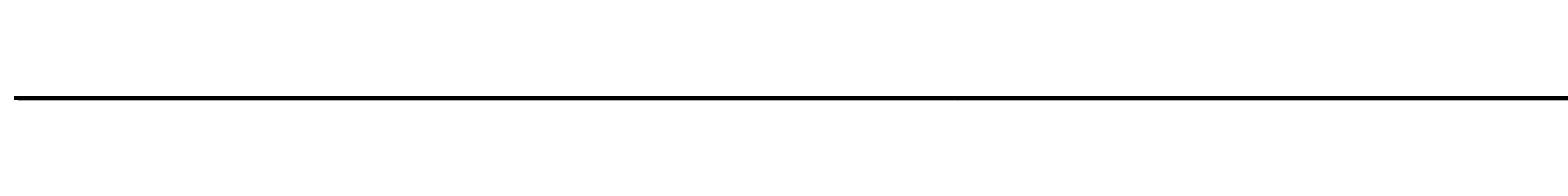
# Model space of a CAD drawing. Header units: millimetres. Extents: x -12354389001 to 271431, y -126469 to 48347.
# Tile 65 of 79: x -12326865402 to -12326531456, y -42876 to -42229. Entities that reach past the tile are written whole.
import ezdxf
from ezdxf.enums import TextEntityAlignment as Align

# ---------------------------------------------------------------- set-up
doc = ezdxf.new("R2010")
doc.units = ezdxf.units.MM
for name, pattern in [('1', [0]), ('4', [5, 3, -2]), ('BGS', [10, 0, 10])]:
    doc.linetypes.add(name, pattern=pattern)
doc.layers.get('0').update_dxf_attribs({"lineweight": 9})
doc.layers.add('00 opisy', color=7, linetype='Continuous', lineweight=25)
doc.layers.add('EBUPP', color=7, linetype='1', lineweight=30)
for name, color, linetype in [('EADOD', 7, 'Continuous'), ('EADTD', 7, 'Continuous'), ('EBUOA', 7, 'Continuous'), ('EDZPD', 3, '1'), ('SDROK', 7, 'Continuous'), ('SDRPK', 7, '1'), ('SZNPM', 7, 'Continuous'), ('SZOPO', 7, 'BGS'), ('SZZPZ', 102, 'Continuous'), ('UCCOA', 6, 'Continuous'), ('UCCOO', 6, 'Continuous'), ('UCCPOR', 6, '1'), ('UCCTO', 6, 'Continuous'), ('UEEOA', 1, 'Continuous'), ('UEEOO', 1, 'Continuous'), ('UEEPA', 1, '1'), ('UEEPON', 1, '1'), ('UEETO', 1, 'Continuous'), ('UGGOA', 2, 'Continuous'), ('UGGPA', 2, '1'), ('UGGPOR', 2, '1'), ('UGGTO', 2, 'Continuous'), ('UKKOA', 7, 'Continuous'), ('UKKOO', 1, 'Continuous'), ('UKKPA', 1, '1'), ('UKKPB', 1, '1'), ('UKKTO', 1, 'Continuous'), ('UTTOA', 7, 'Continuous'), ('UTTOO', 2, 'Continuous'), ('UTTPA', 1, '1'), ('UTTPO', 1, '1'), ('UTTTO', 2, 'Continuous'), ('UWWOA', 5, 'Continuous'), ('UWWOO', 5, 'Continuous'), ('UWWPA', 5, '1'), ('UWWPO', 5, '4'), ('UWWTO', 5, 'Continuous'), ('WUKOS', 7, 'Continuous'), ('WUKPS', 7, '1'), ('ZAKRES', 2, '1')]:
    doc.layers.add(name, color=color, linetype=linetype)
doc.styles.get("Standard").update_dxf_attribs({"font": 'arial.ttf'})

# ---------------------------------------------------------------- blocks, each defined once
blk = doc.blocks.new('BUJ')
blk.add_circle((0, 0), 0.35)
blk = doc.blocks.new('PLS')
for centre in [(0, 1.292), (5, 1.292), (2.5, -0.708)]:
    blk.add_circle(centre, 2)
blk = doc.blocks.new('DLI')
blk.add_circle((0, 0), 0.09)
for centre, start, end in [((0, 0.750093), 30.14144, 149.85856), ((-0.713298, 0.231779), 102.145781, 221.858708), ((0.713298, 0.231779), 318.141292, 77.854219), ((-0.440797, -0.606751), 174.149498, 293.852913), ((0.440797, -0.606751), 246.147087, 5.850502)]:
    blk.add_arc(centre, 0.75, start, end)
blk = doc.blocks.new('TRA')
for p, q in [((-5.5, 2.7539), (-5.5, 1.7539)), ((-4.5, 2.7539), (-4.5, 1.7539)), ((4.5, 2.7539), (4.5, 1.7539)), ((5.5, 2.7539), (5.5, 1.7539)), ((-0.5, -2.2461), (-0.5, -3.2461)), ((0.5, -2.2461), (0.5, -3.2461))]:
    blk.add_line(p, q)
blk = doc.blocks.new('DIG')
for p, q in [((-0.6024, 0.1875), (-0.9874, 1.3242)), ((-0.9874, 1.3242), (-0.0078, 0.6309)), ((-0.0078, 0.6309), (0.9542, 1.3483)), ((0.9542, 1.3483), (0.5976, 0.2024)), ((-1.5645, -0.5299), (-0.6024, 0.1875)), ((0.5976, 0.2024), (1.5772, -0.4909)), ((-0.3645, -0.515), (-1.5645, -0.5299)), ((0.0205, -1.6517), (-0.3645, -0.515)), ((0.3772, -0.5058), (0.0205, -1.6517)), ((1.5772, -0.4909), (0.3772, -0.5058))]:
    blk.add_line(p, q)
blk.add_circle((0, 0), 0.09)
blk = doc.blocks.new('SLS')
blk.add_circle((0, 0), 0.35)
blk = doc.blocks.new('LAT')
for p, q in [((0, 1.2), (0, 2)), ((-2, 0), (-1.2, 0)), ((1.2, 0), (2, 0)), ((0, -1.2), (0, -2))]:
    blk.add_line(p, q)
blk = doc.blocks.new('STE')
for p, q in [((-1, 0.5), (-1, -0.5)), ((1, 0.5), (1, -0.5)), ((-1, 0), (1, 0))]:
    blk.add_line(p, q)
blk = doc.blocks.new('ZAS')
for p, q in [((0.25, 0.25), (-0.25, 0.25)), ((-0.25, 0.25), (-0.25, -0.25)), ((0.25, -0.25), (0.25, 0.25)), ((-0.25, -0.25), (0.25, -0.25))]:
    blk.add_line(p, q)
blk = doc.blocks.new('WLD')
for p, q in [((0.75, 0.5), (-0.75, 0.5)), ((-0.75, 0.5), (-0.75, -0.5)), ((0.75, -0.5), (0.75, 0.5)), ((-0.75, -0.5), (0.75, -0.5))]:
    blk.add_line(p, q)
blk = doc.blocks.new('KRA')
for p, q in [((-0.75, -0.3571), (-0.75, 0.3571)), ((-0.75, 0.3571), (0.75, 0.3571)), ((-0.25, -0.3571), (-0.25, 0.3571)), ((0.25, -0.3571), (0.25, 0.3571)), ((0.75, 0.3571), (0.75, -0.3571)), ((0.75, -0.3571), (-0.75, -0.3571))]:
    blk.add_line(p, q)
blk = doc.blocks.new('WLZ')
blk.add_circle((0, 0), 0.4)
blk = doc.blocks.new('HYP')
for p, q in [((0, 1.5), (-0.5303, 0.9697)), ((0, 1.5), (0.5303, 0.9697)), ((0, 0.75), (0, 1.5))]:
    blk.add_line(p, q)
blk.add_circle((0, 0), 0.75)
blk = doc.blocks.new('WSP')
blk.add_circle((0, 0), 0.09)
blk = doc.blocks.new('Wrocławska 82')
at = {"layer": 'EBUPP', "linetype": '1'}
for p, q in [((-294997.89, 34119.71), (-294968.16, 34112.41)), ((-294980.64, 34104.96), (-294982.95, 34095.57)), ((-294965.16, 34101.16), (-294980.64, 34104.96)), ((-294982.95, 34095.57), (-294992.91, 34098.02)), ((-294976.87, 34057.14), (-294973.47, 34070.83)), ((-294965.36, 34054.28), (-294976.87, 34057.14)), ((-294979.15, 34030.71), (-294976.75, 34040.67)), ((-294976.75, 34040.67), (-294968.35, 34038.65)), ((-294970.77, 34028.69), (-294979.15, 34030.71)), ((-294987.1, 34016.15), (-294975.66, 34013.4)), ((-294979.7, 34000), (-294990.37, 34002.57)), ((-294961.75, 33995.68), (-294979.7, 34000)), ((-294985.53, 33864.61), (-294968.59, 33860.5)), ((-294984.37, 33853.77), (-294988.82, 33835.39)), ((-294965.82, 33849.28), (-294984.37, 33853.77)), ((-294979.65, 33718.7), (-294980.2, 33716.69)), ((-294976.66, 33717.88), (-294979.65, 33718.7)), ((-294973, 33714.71), (-294986.04, 33718.3)), ((-294977.21, 33715.87), (-294976.66, 33717.88)), ((-294985.23, 33702.65), (-294984.32, 33705.96)), ((-294984.32, 33705.96), (-294982.1, 33705.35))]:
    blk.add_line(p, q, dxfattribs=at)
blk.add_arc((-294984.09, 33853.6624), 2.48, 249.46273, 347.36701, dxfattribs=at)
at = {"layer": 'EDZPD', "linetype": '1'}
for p, q in [((-294988.97, 34141.91), (-294974.48, 34137.71)), ((-294972.51, 33777.05), (-294987.51, 33750)), ((-294984.03, 33728.11), (-294999.74, 33731.05)), ((-294993.64, 33686.42), (-294984.03, 33728.11)), ((-294965.3, 33724.6), (-294984.03, 33728.11)), ((-294982.83, 33677.57), (-294995.32, 33683.17))]:
    blk.add_line(p, q, dxfattribs=at)
at = {"layer": 'SDROK'}
for p, q in [((-294978.5346, 34044.6966), (-294977.3144, 34044.945)), ((-294977.3144, 34044.945), (-294974.383, 34044.945)), ((-294976.4677, 33977.2716), (-294973.5363, 33977.2716))]:
    blk.add_line(p, q, dxfattribs=at)
at = {"layer": 'SDRPK', "linetype": '1'}
for p, q in [((-294981.62, 34166.68), (-294982.84, 34170.57)), ((-294978.43, 34164.53), (-294979.34, 34169.38)), ((-294984.93, 34168.94), (-294983.89, 34166.18)), ((-294978.43, 34164.53), (-294975.62, 34168.54)), ((-294980, 34161.8), (-294981.62, 34166.68)), ((-294983.89, 34166.18), (-294981.97, 34159.91)), ((-294979.31, 34162.55), (-294978.43, 34164.53)), ((-294980, 34161.8), (-294979.31, 34162.55)), ((-294981.97, 34159.91), (-294980, 34161.8)), ((-294981.97, 34159.91), (-294983.08, 34158.86)), ((-294987.57, 34159.19), (-294982.63, 34158.14)), ((-294974.51, 34158.03), (-294985.1, 34159.05)), ((-294982.63, 34158.14), (-294967.76, 34153.67)), ((-294990.84, 34149.59), (-294973.31, 34144.36)), ((-294994.56, 34147.34), (-294983.26, 34144.12)), ((-294983.26, 34144.12), (-294968.55, 34139.71)), ((-294984.47, 34140.55), (-294983.84, 34142.68)), ((-294983.84, 34142.68), (-294977.82, 34140.9)), ((-294977.82, 34140.9), (-294978.45, 34138.77)), ((-294978.45, 34138.77), (-294984.47, 34140.55)), ((-294967.36, 34078.53), (-294987.22, 34083.2)), ((-294976.87, 34057.14), (-294981.27, 34039.5)), ((-294977.29, 34046.76), (-294979.33, 34047.27)), ((-294978.54, 34041.77), (-294977.29, 34046.76)), ((-294980.58, 34042.28), (-294978.54, 34041.77)), ((-294983.07, 34032.26), (-294982.71, 34033.66)), ((-294980.63, 34033.12), (-294980.99, 34031.73)), ((-294983.08, 34032.26), (-294987.1, 34016.15)), ((-294980.99, 34031.73), (-294983.07, 34032.26)), ((-294988.86, 33996.5), (-294965.29, 33990.71)), ((-294998.3, 33993.18), (-294919.48, 33973.86)), ((-294914.93, 33943.43), (-295031.34, 33971.7)), ((-294931.78, 33940.05), (-295016.3, 33960.57)), ((-295004.82, 33901.12), (-294946.88, 33887.19)), ((-295012.32, 33898.07), (-294945.64, 33882.04)), ((-294954.09, 33868.29), (-294986.99, 33876.26)), ((-294994.2, 33872.09), (-294979.68, 33868.52)), ((-294979.68, 33868.52), (-294974.59, 33869.88)), ((-294975.49, 33832.7), (-294981.73, 33821.86)), ((-294970.6, 33830.44), (-294977.11, 33819.12)), ((-294977.11, 33819.12), (-294976.68, 33817.14)), ((-294976.68, 33817.14), (-294981.87, 33807.88)), ((-294988.66, 33805.41), (-294983.86, 33814.51)), ((-294978.65, 33813.63), (-294971.47, 33809.78)), ((-294982.19, 33813.35), (-294987.03, 33804.24)), ((-294984.32, 33812.72), (-294983.95, 33813.33)), ((-294983.95, 33813.33), (-294983.56, 33813.09)), ((-294983.56, 33813.09), (-294983.93, 33812.49)), ((-294983.93, 33812.49), (-294984.32, 33812.72)), ((-294981.87, 33807.88), (-294987.07, 33798.44)), ((-294976.73, 33801.52), (-294976.05, 33802.76)), ((-294975.45, 33800.82), (-294976.73, 33801.52)), ((-294978.69, 33798.05), (-294978.01, 33799.29)), ((-294978.01, 33799.29), (-294976.73, 33798.59)), ((-294976.73, 33798.59), (-294977.41, 33797.35)), ((-294977.41, 33797.35), (-294978.69, 33798.05)), ((-294989.07, 33793.54), (-294981.96, 33789.18)), ((-294981.96, 33789.18), (-294977, 33791.6)), ((-294982.92, 33768.5), (-294973.38, 33784.91)), ((-294993.7, 33750.03), (-294982.92, 33768.5)), ((-294978.11, 33759.75), (-294973.7, 33766.87)), ((-294984.13, 33750), (-294978.11, 33759.75)), ((-294976.25, 33755.71), (-294979.63, 33750)), ((-294976.48, 33750), (-294974.89, 33752.78)), ((-294979.63, 33750), (-294987.98, 33736.36)), ((-294973.95, 33750), (-294986.21, 33730.98)), ((-294985.28, 33736.31), (-294976.49, 33749.97)), ((-294984.17, 33749.94), (-294984.13, 33750)), ((-294979.63, 33750), (-294979.63, 33750)), ((-294976.49, 33749.97), (-294976.48, 33750)), ((-294984.17, 33749.94), (-294991.53, 33738.73)), ((-294967.16, 33725.57), (-294985.33, 33730.39)), ((-294989.63, 33727.44), (-294968.94, 33722.37)), ((-294980.97, 33723.2), (-294991.48, 33719.6)), ((-294979.27, 33722.64), (-294980.97, 33723.2)), ((-294979.03, 33722), (-294979.27, 33722.64)), ((-294979.65, 33718.7), (-294979.03, 33722)), ((-294975.43, 33721.76), (-294976.66, 33717.88))]:
    blk.add_line(p, q, dxfattribs=at)
at = {"layer": 'SDRPK', "linetype": '4'}
for p, q in [((-294980.24, 34116.57), (-294998.68, 34121.15)), ((-294966.84, 34113.24), (-294980.24, 34116.57)), ((-294979.97, 34103.79), (-294983.3, 34089.47)), ((-294979.73, 34103.73), (-294976.14, 34102.82)), ((-294979.56, 34089.2), (-294975.91, 34103.73)), ((-294982.46, 34094.33), (-294993.17, 34097.02)), ((-294993.82, 34092.08), (-294980.48, 34088.66)), ((-294994.13, 34090.55), (-294972.56, 34085.28)), ((-294980.48, 34088.66), (-294979.56, 34089.2)), ((-294980.48, 34088.66), (-294975.1, 34087.36)), ((-294966.34, 34053.48), (-294977.18, 34056.11)), ((-294978.22, 34051.7), (-294966.91, 34048.9)), ((-294967.4, 34046.81), (-294978.77, 34049.54)), ((-294980.51, 34029.84), (-294977.47, 34041.94)), ((-294977.47, 34041.94), (-294969.1, 34039.95)), ((-294972.09, 34027.81), (-294980.51, 34029.84)), ((-294973.57, 34017.09), (-294986, 34020.08)), ((-294984.29, 34000), (-294990.62, 34001.56)), ((-294978.45, 33998.56), (-294984.29, 34000)), ((-294978.45, 33998.56), (-294978.19, 33999.64)), ((-294973.98, 33997.49), (-294978.45, 33998.56)), ((-294974.92, 33972.45), (-294996.22, 33977.82)), ((-294963.57, 33966.42), (-294986.15, 33971.88)), ((-294986.29, 33971.32), (-294963.7, 33965.87)), ((-294978.46, 33969.43), (-294963.78, 33965.69)), ((-294986.99, 33876.24), (-294983.53, 33890.89)), ((-294979.82, 33890.13), (-294983.84, 33875.49)), ((-294976.54, 33882.41), (-294981.65, 33883.48)), ((-294977.25, 33878.99), (-294976.54, 33882.41)), ((-294982.57, 33880.11), (-294977.25, 33878.99)), ((-294968.24, 33861.92), (-294985.18, 33866.05)), ((-294983.91, 33847.71), (-294984.58, 33847.87)), ((-294984.59, 33846.36), (-294984.24, 33847.79)), ((-294984.25, 33846.28), (-294983.91, 33847.71)), ((-294984.92, 33846.45), (-294984.25, 33846.28)), ((-294985.39, 33821.23), (-294983.53, 33828.99)), ((-294983.53, 33828.99), (-294979.31, 33828.03))]:
    blk.add_line(p, q, dxfattribs=at)
at = {"layer": 'SDRPK', "linetype": '1'}
for centre, radius in [((-294976.28, 33806.41), 0.37), ((-294977.62, 33802.96), 0.4), ((-294979.56, 33799.37), 0.43)]:
    blk.add_circle(centre, radius, dxfattribs=at)
for centre, radius, start, end in [((-294983.9994, 33823.1288), 2.6, 271.75013, 330.79098), ((-294983.8369, 33819.6238), 0.91, 95.2398, 150.63758), ((-294983.072, 33813.8623), 1.02, 329.85127, 140.58021), ((-294985.0812, 33801.9358), 13.12, 308.02066, 327.46675)]:
    blk.add_arc(centre, radius, start, end, dxfattribs=at)
at = {"layer": 'SZOPO', "linetype": 'BGS'}
for p, q in [((-294994.54, 34142.76), (-294952.81, 34130.7)), ((-294983.45, 34033.84), (-294981.96, 34039.68)), ((-294981.96, 34039.68), (-294978.99, 34038.92)), ((-294978.99, 34038.92), (-294980.48, 34033.08)), ((-294982.7, 34033.65), (-294983.45, 34033.84)), ((-294978.23, 33996.47), (-294990.65, 34000)), ((-294962.56, 33992.7), (-294978.23, 33996.47)), ((-294992.46, 33991.05), (-294969.69, 33985.22)), ((-294995.6, 33978.36), (-294962.11, 33969.71)), ((-294995.14, 33973.23), (-294964.01, 33965.45)), ((-294983.06, 33821.42), (-294976.03, 33832.91)), ((-294984.96, 33821.29), (-294983.06, 33821.42)), ((-294979.06, 33812.89), (-294969.19, 33807.42)), ((-294969.19, 33807.42), (-294977.06, 33793.1)), ((-294977.06, 33793.1), (-294987.01, 33798.56)), ((-294983.4, 33779.39), (-295000.19, 33750)), ((-294987.85, 33750), (-294975.2, 33772.79)), ((-294973.9, 33750), (-294985.59, 33731.6)), ((-294985.4, 33731), (-294976.74, 33728.6)), ((-294976.74, 33728.6), (-294966.98, 33725.89)), ((-294981.13, 33722.76), (-294992.36, 33718.21)), ((-294979.39, 33722.24), (-294981.13, 33722.76)), ((-294979.95, 33718.76), (-294979.39, 33722.24))]:
    blk.add_line(p, q, dxfattribs=at)
at = {"layer": 'UCCOA'}
blk.add_line((-294990.75, 34090.5414), (-294984.3009, 34090.5414), dxfattribs=at)
at = {"layer": 'UCCPOR', "linetype": '1'}
for p, q in [((-294998.28, 34047.24), (-294968.02, 34040.05)), ((-294995.45, 34045.72), (-294968.21, 34039.25)), ((-294985.71, 33848.14), (-294944.05, 33838.05)), ((-294943.3, 33837.07), (-294985.96, 33847.19))]:
    blk.add_line(p, q, dxfattribs=at)
at = {"layer": 'UEEPON', "linetype": '1'}
for p, q in [((-294982.81, 34170.57), (-294986.09, 34145.11)), ((-294982.06, 34170.47), (-294982.81, 34170.57)), ((-294985.34, 34145.02), (-294982.06, 34170.47)), ((-294982.48, 34170.48), (-294984.67, 34153.55)), ((-294980.46, 34164.15), (-294979.36, 34169.57)), ((-294980.79, 34162.53), (-294980.46, 34164.15)), ((-294981.35, 34159.78), (-294980.79, 34162.53)), ((-294982.23, 34159.72), (-294989.37, 34161.48)), ((-294981.01, 34160.02), (-294978.08, 34160.26)), ((-294978.08, 34160.26), (-294973.63, 34159.16)), ((-294980.94, 34159.51), (-294981.01, 34160.02)), ((-294978.02, 34159.98), (-294982.23, 34159.72)), ((-294973.51, 34158.87), (-294978.02, 34159.98)), ((-294978.09, 34159.7), (-294980.94, 34159.51)), ((-294973.84, 34158.61), (-294978.09, 34159.7)), ((-294978.89, 34143.44), (-294985.11, 34145.46)), ((-294988.69, 34145.3), (-294981.06, 34142.93)), ((-294974.63, 34141.95), (-294978.89, 34143.44)), ((-294981.06, 34142.93), (-294975.55, 34141.18)), ((-294981.06, 34103.17), (-294972.34, 34100.99)), ((-294981.12, 34103.02), (-294979.26, 34102.44)), ((-294978.65, 34100.95), (-294979.12, 34099.15)), ((-294979.16, 34100.32), (-294980.89, 34094.12)), ((-294979.12, 34099.15), (-294979.84, 34096.44)), ((-294979.84, 34096.44), (-294981.97, 34088.41)), ((-294980.89, 34094.12), (-294981.65, 34091.42)), ((-294981.65, 34091.42), (-294982.95, 34086.76)), ((-294981.97, 34088.41), (-294982.92, 34084.78)), ((-294983.39, 34083), (-294993.36, 34085.49)), ((-294984.56, 34085.16), (-294982.92, 34084.78)), ((-294982.92, 34084.78), (-294983.39, 34083)), ((-294982.92, 34084.78), (-294978.85, 34083.84)), ((-294978.85, 34083.84), (-294966.54, 34080.96)), ((-294983.95, 34024.1), (-294987.53, 34016.26)), ((-294981.36, 33984.84), (-294994.68, 33988.07)), ((-294978.63, 33984.17), (-294981.36, 33984.84)), ((-294968.54, 33981.73), (-294978.63, 33984.17)), ((-294966.2, 33878.26), (-295008.12, 33887.42)), ((-294985.22, 33883.78), (-294956.94, 33877.55)), ((-294974.96, 33873.39), (-294988.52, 33876.6)), ((-294978.23, 33830.89), (-294964.15, 33849.94)), ((-294979.91, 33828.63), (-294978.23, 33830.89)), ((-294996.5, 33806.18), (-294979.91, 33828.63)), ((-294978.21, 33774.47), (-294968.34, 33791.62)), ((-294979.27, 33772.63), (-294978.21, 33774.47)), ((-294976.89, 33767.39), (-294973.17, 33773.62)), ((-294979.61, 33772.03), (-294979.27, 33772.63)), ((-294985.2, 33762.21), (-294979.61, 33772.03)), ((-294978.76, 33765.89), (-294975.11, 33772.04)), ((-294976.49, 33767.78), (-294976.14, 33768.38)), ((-294979.42, 33762.7), (-294976.49, 33767.78)), ((-294979.68, 33762.77), (-294976.89, 33767.39)), ((-294980.49, 33762.89), (-294978.76, 33765.89)), ((-294980.86, 33762.25), (-294980.49, 33762.89)), ((-294982.61, 33757.8), (-294979.68, 33762.77)), ((-294981.95, 33758.24), (-294979.42, 33762.7)), ((-294982.8, 33758.91), (-294980.86, 33762.25)), ((-294983.68, 33757.38), (-294982.8, 33758.91)), ((-294983.73, 33755.23), (-294981.95, 33758.25)), ((-294981.95, 33758.25), (-294981.7, 33758.15)), ((-294983.79, 33755.79), (-294982.61, 33757.8)), ((-294986.88, 33752.03), (-294983.68, 33757.38)), ((-294984.03, 33755.38), (-294983.79, 33755.79)), ((-294987.16, 33750.01), (-294984.03, 33755.38)), ((-294986.51, 33750.15), (-294983.73, 33755.23)), ((-294988.67, 33747.13), (-294982.08, 33743.64)), ((-294982.08, 33743.64), (-294985.9, 33735.58)), ((-294991.26, 33738.14), (-294983.87, 33731.74)), ((-294983.27, 33732.48), (-294986.74, 33735)), ((-294982.07, 33731.98), (-294983.27, 33732.48)), ((-294979.6, 33731.46), (-294982.07, 33731.98)), ((-294983.87, 33731.74), (-294981.6, 33730.79)), ((-294976.62, 33730.71), (-294979.6, 33731.46)), ((-294981.6, 33730.79), (-294978.35, 33730.27)), ((-294976.23, 33730.61), (-294976.62, 33730.71)), ((-294978.35, 33730.27), (-294973.89, 33729.56)), ((-294978.53, 33719.84), (-294994.49, 33723.94)), ((-294979.12, 33719.99), (-294979.47, 33718.66)), ((-294971.31, 33717.86), (-294978.53, 33719.84))]:
    blk.add_line(p, q, dxfattribs=at)
for centre, radius, start, end in [((-294982.7704, 34097.4106), 5.6, 52.61174, 73.50096), ((-294979.7786, 34101.3578), 1.2, 340.13201, 64.39598), ((-294980.6621, 34100.8995), 1.61, 338.90432, 36.62601), ((-294985.4036, 34087.6202), 2.6, 289.02146, 340.68074)]:
    blk.add_arc(centre, radius, start, end, dxfattribs=at)
at = {"layer": 'UEETO'}
for p in [(-294981.15, 34102.95), (-294980.5885, 34092.1755)]:
    blk.add_line(p, (-294978.6595, 34100.1982), dxfattribs=at)
at = {"layer": 'UGGPOR', "linetype": '1'}
for p, q in [((-294991.89, 34144.24), (-294983.97, 34141.89)), ((-294984.93, 34143.12), (-294980.11, 34141.65)), ((-294983.97, 34141.89), (-294977.17, 34139.96)), ((-294980.11, 34141.65), (-294976.7, 34140.55)), ((-294976.7, 34140.55), (-294972.9, 34139.28)), ((-294977.17, 34139.96), (-294971.5, 34138.25)), ((-294984.84, 33836.09), (-294976.97, 33832.11)), ((-294976.97, 33832.11), (-294976.76, 33832.01)), ((-294976.76, 33832.01), (-294976.66, 33831.95)), ((-294976.66, 33831.95), (-294973.8, 33830.47))]:
    blk.add_line(p, q, dxfattribs=at)
at = {"layer": 'UGGTO'}
for p, q in [((-294985.16, 33836.23), (-294983.2166, 33835.2808)), ((-294983.2166, 33835.2808), (-294975.5081, 33835.2808)), ((-294976.76, 33832.01), (-294979.3161, 33830.8076)), ((-294987.296, 33830.8076), (-294979.3161, 33830.8076))]:
    blk.add_line(p, q, dxfattribs=at)
at = {"layer": 'UKKOA'}
for p, q in [((-294977.0697, 34122.0535), (-294976.4998, 34122.93)), ((-294976.4998, 34122.93), (-294970.1158, 34122.93)), ((-294988.0381, 34122.8099), (-294981.9799, 34122.8099)), ((-294987.8993, 34081.5932), (-294981.7759, 34081.5932)), ((-294984.8, 34077.07), (-294983.1139, 34077.5487)), ((-294983.1139, 34077.5487), (-294976.7299, 34077.5487)), ((-294979.54, 34039.07), (-294983.0128, 34038.3054)), ((-294989.3967, 34038.3054), (-294983.0128, 34038.3054)), ((-294984.2119, 34019.4301), (-294977.8279, 34019.4301)), ((-294976.91, 34015.75), (-294977.8279, 34019.4301)), ((-294980.26, 33972.07), (-294979.387, 33971.1348)), ((-294979.387, 33971.1348), (-294973.1334, 33971.1348)), ((-294983.0275, 33865.3725), (-294976.7739, 33865.3725)), ((-294974.54, 33863.52), (-294976.7739, 33865.3725)), ((-294978.2961, 33864.8082), (-294972.0424, 33864.8082)), ((-294983.27, 33849.66), (-294981.9462, 33849.9329)), ((-294981.9462, 33849.9329), (-294975.6274, 33849.9329)), ((-294982.31, 33845.67), (-294980.5218, 33842.5537)), ((-294980.5218, 33842.5537), (-294974.5287, 33842.5537)), ((-294982.15, 33841.88), (-294981.6662, 33838.1736)), ((-294981.6662, 33838.1736), (-294975.3474, 33838.1736)), ((-294981.3317, 33836.1704), (-294975.3386, 33836.1704)), ((-294985.2592, 33825.1929), (-294984.0559, 33825.657)), ((-294984.0559, 33825.657), (-294977.8022, 33825.657)), ((-294980.6755, 33782.3423), (-294974.7476, 33782.3423)), ((-294980.04, 33769.1), (-294983.2015, 33767.5612)), ((-294989.1946, 33767.5612), (-294983.2015, 33767.5612)), ((-294980.1395, 33723.5249), (-294974.2116, 33723.5249))]:
    blk.add_line(p, q, dxfattribs=at)
at = {"layer": 'UKKPB', "linetype": '1'}
for p, q in [((-294984.68, 34168.94), (-294980.55, 34166.18)), ((-294976.84, 34162.76), (-294984.69, 34167.91)), ((-294980.55, 34166.18), (-294973.45, 34161.57)), ((-294969.95, 34158.24), (-294976.84, 34162.76)), ((-294977.36, 34122.06), (-294981.28, 34122.01)), ((-294977.06, 34122.06), (-294977.13, 34121.77)), ((-294976.76, 34122.06), (-294969.21, 34121.96)), ((-294981.28, 34122.01), (-294984.52, 34121.97)), ((-294966.53, 34119.13), (-294976.76, 34121.97)), ((-294976.84, 34121.86), (-294970.07, 34115.78)), ((-294977.13, 34121.77), (-294977.69, 34119.24)), ((-294977.69, 34119.24), (-294977.81, 34118.71)), ((-294977.81, 34118.71), (-294978.65, 34114.97)), ((-294984.54, 34076.92), (-294979.11, 34075.58)), ((-294984.54, 34076.92), (-294978.84, 34073.68)), ((-294979.11, 34075.58), (-294977.45, 34075.17)), ((-294977.45, 34075.17), (-294972.41, 34073.92)), ((-294978.84, 34073.68), (-294978.36, 34073.4)), ((-294978.36, 34073.4), (-294976.73, 34072.48)), ((-294976.73, 34072.48), (-294973.47, 34070.83)), ((-294972.8, 34046.3), (-294979.19, 34039.46)), ((-294979.77, 34039.21), (-294986.01, 34040.95)), ((-294996.16, 34023.78), (-294977.19, 34015.84)), ((-294976.67, 34015.58), (-294974.08, 34014.97)), ((-294976.91, 34015.45), (-294977.28, 34013.79)), ((-294980.8, 33991.92), (-295001.55, 33997.18)), ((-294977.22, 33991.01), (-294980.8, 33991.92)), ((-294953.73, 33985.05), (-294977.22, 33991.01)), ((-294985.06, 33866.87), (-294971.91, 33863.78)), ((-294983.51, 33849.84), (-294984.96, 33851.34)), ((-294983.62, 33851.23), (-294983.37, 33849.95)), ((-294983.57, 33849.66), (-294985.58, 33848.79)), ((-294982.96, 33849.57), (-294972.2, 33847.19)), ((-294983.27, 33849.36), (-294982.31, 33845.97)), ((-294966.23, 33844.17), (-294982.01, 33845.68)), ((-294982.1, 33842.18), (-294982.37, 33845.38)), ((-294982.45, 33841.86), (-294984.13, 33842.14)), ((-294981.92, 33841.68), (-294976.81, 33840.42)), ((-294985.54, 33825.35), (-294982.13, 33841.58)), ((-294973.47, 33837.63), (-294977.61, 33833.35)), ((-294977.61, 33833.35), (-294978.8, 33832.12)), ((-294978.8, 33832.12), (-294985.42, 33825.29)), ((-294982.33, 33775.31), (-294972.25, 33792.74)), ((-294975.63, 33777.02), (-294976.46, 33775.53)), ((-294976.46, 33775.53), (-294979.9, 33769.36)), ((-294984.17, 33772.12), (-294982.33, 33775.31)), ((-294990.66, 33775.15), (-294980.28, 33769.28)), ((-294996.92, 33750.07), (-294984.17, 33772.12)), ((-294979.35, 33756.7), (-294974.95, 33764.47)), ((-294979.65, 33756.18), (-294979.35, 33756.7)), ((-294981.5, 33752.94), (-294979.65, 33756.18)), ((-294983.17, 33750), (-294981.5, 33752.94)), ((-294987.32, 33742.53), (-294983.18, 33749.98)), ((-294983.18, 33749.98), (-294983.17, 33750)), ((-294979.46, 33727.38), (-294987.16, 33729.26)), ((-294977.79, 33726.97), (-294979.46, 33727.38)), ((-294972.65, 33725.71), (-294977.79, 33726.97))]:
    blk.add_line(p, q, dxfattribs=at)
at = {"layer": 'UKKTO'}
for p, q in [((-294977.06, 34122.06), (-294976.3548, 34122.1364)), ((-294987.7053, 34119.1174), (-294978.4226, 34119.1174)), ((-294988.1838, 34080.1515), (-294979.1724, 34080.1515)), ((-294984.8, 34077.07), (-294983.836, 34077.0186)), ((-294983.836, 34077.0186), (-294974.8789, 34077.0186)), ((-294991.997, 34039.1329), (-294982.7142, 34039.1329)), ((-294979.54, 34039.07), (-294983.2757, 34037.0303)), ((-294992.5585, 34037.0303), (-294983.2757, 34037.0303)), ((-294987.6049, 34019.1792), (-294978.3221, 34019.1792)), ((-294976.91, 34015.75), (-294978.3221, 34019.1792)), ((-294984.9624, 33865.6662), (-294975.9511, 33865.6662)), ((-294979.8849, 33865.0604), (-294970.8193, 33865.0604)), ((-294983.27, 33849.66), (-294982.4628, 33849.9145)), ((-294982.4628, 33849.9145), (-294973.4514, 33849.9145)), ((-294982.31, 33845.67), (-294981.358, 33842.9976)), ((-294981.358, 33842.9976), (-294972.3467, 33842.9976)), ((-294984.45, 33842.2), (-294982.0351, 33842.395)), ((-294982.0351, 33842.395), (-294973.0781, 33842.395)), ((-294982.15, 33841.88), (-294982.249, 33838.2222)), ((-294982.249, 33838.2222), (-294973.2376, 33838.2222)), ((-294983.5912, 33835.9058), (-294974.5256, 33835.9058)), ((-294985.61, 33825.05), (-294984.1448, 33825.0914)), ((-294984.1448, 33825.0914), (-294975.1335, 33825.0914)), ((-294983.0187, 33781.221), (-294974.0616, 33781.221)), ((-294980.04, 33769.1), (-294981.5455, 33767.7825)), ((-294990.5568, 33767.7825), (-294981.5455, 33767.7825))]:
    blk.add_line(p, q, dxfattribs=at)
at = {"layer": 'UTTPO', "linetype": '1'}
for p, q in [((-294980.77, 34140.21), (-294990.47, 34143.04)), ((-294977.14, 34140.15), (-294984.4, 34142.24)), ((-294971.44, 34137.49), (-294980.77, 34140.21)), ((-294965.81, 34136.69), (-294977.14, 34140.15)), ((-294946.87, 34117.37), (-295012.89, 34133.94)), ((-294964.87, 34119.17), (-295018.52, 34133.12)), ((-295003.3, 34088.21), (-294981.59, 34082.39)), ((-294951.43, 34076.64), (-294980.62, 34082.15)), ((-294984.59, 34075.47), (-294980.34, 34074.8)), ((-294980.34, 34074.8), (-294973.52, 34073.63)), ((-294987.22, 33984.65), (-294967.04, 33979.85))]:
    blk.add_line(p, q, dxfattribs=at)
at = {"layer": 'UTTTO'}
for p, q in [((-294981.1, 34082.28), (-294979.7417, 34083.9135)), ((-294979.7417, 34083.9135), (-294971.4903, 34083.9135))]:
    blk.add_line(p, q, dxfattribs=at)
at = {"layer": 'UWWPO', "linetype": '1'}
for p, q in [((-294982.91, 34168.72), (-294987.51, 34168.83)), ((-294977.99, 34168.6), (-294982.91, 34168.72)), ((-294975.81, 34168.55), (-294977.99, 34168.6)), ((-294985.19, 34088.03), (-294983.44, 34095.69)), ((-294985.19, 34088.03), (-294955.45, 34080.63)), ((-294949, 33981.43), (-294985.07, 33990.3)), ((-294981.4, 33888.24), (-295004.37, 33893.71)), ((-294982.01, 33889.39), (-294999.47, 33893.57)), ((-294971.81, 33887.03), (-294982.01, 33889.39)), ((-294969.17, 33885.35), (-294981.4, 33888.24)), ((-294985.46, 33849.25), (-294978.34, 33847.57)), ((-294977.4, 33847.18), (-294972.42, 33845.93)), ((-294976.67, 33828.51), (-294970.65, 33837.01)), ((-294977.78, 33826.93), (-294976.67, 33828.51)), ((-294989.92, 33809.79), (-294977.78, 33826.93)), ((-294975.32, 33745.21), (-294982.57, 33717.35)), ((-294980.54, 33719.12), (-294980.4, 33719.59)), ((-294982.06, 33719.29), (-294980.8, 33718.96))]:
    blk.add_line(p, q, dxfattribs=at)
at = {"layer": 'UWWTO'}
for p, q in [((-294977.79, 33847.77), (-294977.0665, 33848.0961)), ((-294977.0665, 33848.0961), (-294968.3266, 33848.0961)), ((-294989.7872, 33807.3945), (-294981.1016, 33807.3945))]:
    blk.add_line(p, q, dxfattribs=at)
at = {"layer": 'WUKPS', "linetype": '1'}
for p, q in [((-294952, 34120.44), (-294999.11, 34132.79)), ((-294984.54, 34130.3), (-294973.06, 34127.36)), ((-294982.62, 34129.81), (-294982.78, 34129.18)), ((-294980.68, 34129.31), (-294981.01, 34128.04)), ((-294978.74, 34128.82), (-294978.91, 34128.18)), ((-294976.81, 34128.32), (-294977.14, 34127.03)), ((-294982.9, 33878.92), (-294973.98, 33876.78)), ((-294981.46, 33878.59), (-294981.64, 33877.81)), ((-294979.66, 33878.14), (-294980.04, 33876.57)), ((-294977.72, 33877.67), (-294977.9, 33876.89)), ((-294967.58, 33873.63), (-294983.33, 33877.35))]:
    blk.add_line(p, q, dxfattribs=at)
at = {"layer": 'ZAKRES', "linetype": '1'}
for p, q in [((-295022.58, 34151.49), (-294952.41, 34131.44)), ((-294970.02, 33781.54), (-294987.63, 33749.64))]:
    blk.add_line(p, q, dxfattribs=at)
at = {"layer": 'EBUOA'}
for p in [(-294983.66, 34142.18), (-294981.07, 34141.31), (-294984.01, 34140.7), (-294978.16, 34140.67), (-294981.39, 34139.97), (-294978.69, 34139.25)]:
    blk.add_blockref('BUJ', p, dxfattribs=at)
at = {"layer": 'SDROK'}
blk.add_blockref('PLS', (-294985.89, 33923.03), dxfattribs=at)
at = {"layer": 'SZZPZ'}
for name, p in [('DLI', (-294980.16, 34137.17)), ('TRA', (-294986.21, 34132.88)), ('DLI', (-294981.61, 34129.71)), ('DLI', (-294975.33, 34128.2)), ('TRA', (-294989.42, 34125.18)), ('TRA', (-294971.08, 34091.8)), ('TRA', (-294977.2, 34082.49)), ('TRA', (-294978.3, 34022.68)), ('DLI', (-294979.83, 33987.21)), ('TRA', (-294986.76, 33980.25)), ('DLI', (-294978.28, 33981.13)), ('TRA', (-294972, 33975.86)), ('DLI', (-294984.23, 33967.33)), ('TRA', (-294978.49, 33963)), ('TRA', (-294977.04, 33938.01)), ('TRA', (-294979.88, 33906.48)), ('DLI', (-294980.5, 33878.51)), ('DLI', (-294977.92, 33877.56)), ('DLI', (-294976.2, 33874.24)), ('DIG', (-294978.32, 33808.04)), ('TRA', (-294978.75, 33805.31)), ('DLI', (-294982.24, 33803.73)), ('DIG', (-294981.97, 33800.58)), ('TRA', (-294982.33, 33798.72)), ('TRA', (-294975.82, 33774.55)), ('TRA', (-294972.26, 33772.52)), ('DLI', (-294977.55, 33772.5)), ('DLI', (-294981.07, 33766.5)), ('DLI', (-294984.5, 33759.9)), ('TRA', (-294987.29, 33754.25)), ('TRA', (-294983.17, 33753.26)), ('TRA', (-294976.73, 33733.95)), ('DLI', (-294982.74, 33699.31)), ('DLI', (-294985.59, 33698.19)), ('DLI', (-294984.32, 33695.15))]:
    blk.add_blockref(name, p, dxfattribs=at)
at = {"layer": 'UEEPA'}
for name, p, rotation in [('STE', (-294981.15, 34102.95), 75.890003), ('LAT', (-294985.08, 34084.81), 90.53999399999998), ('LAT', (-294983.95, 34024.33), 87.54001099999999), ('LAT', (-294981.48, 33758.03), 271.099999), ('LAT', (-294982.17, 33731.68), 92.329995)]:
    blk.add_blockref(name, p, dxfattribs=dict(at, rotation=rotation))
for p in [(-294979.24, 34045.57), (-294979.89, 34043.62), (-294983.95, 34024.35), (-294981.48, 33758.03), (-294982.17, 33731.68)]:
    blk.add_blockref('SLS', p, dxfattribs=at)
at = {"layer": 'UGGPA', "rotation": 333.15}
blk.add_blockref('ZAS', (-294976.81, 33832.03), dxfattribs=at)
at = {"layer": 'UKKPA'}
for name, p, rotation in [('WLZ', (-294984.67, 34167.9), 63.479987), ('WLZ', (-294977.06, 34122.06), 77.349997), ('WLD', (-294979.54, 34039.07), 76.549991), ('WLZ', (-294976.91, 34015.75), 76.409999), ('WLD', (-294980.26, 33972.07), 344.439999), ('KRA', (-294976.58, 33840.32), 74.799987), ('KRA', (-294984.25, 33820.76), 5.670002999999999), ('KRA', (-294976.77, 33754.87), 57.50999200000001)]:
    blk.add_blockref(name, p, dxfattribs=dict(at, rotation=rotation))
for p in [(-294983.27, 33849.66), (-294982.31, 33845.67), (-294984.45, 33842.2), (-294982.15, 33841.88), (-294984.47, 33840.52), (-294980.04, 33769.1)]:
    blk.add_blockref('WLZ', p, dxfattribs=at)
at = {"layer": 'UTTPA', "rotation": 346.8}
blk.add_blockref('WLD', (-294981.1, 34082.28), dxfattribs=at)
at = {"layer": 'UWWPA'}
for name, p in [('HYP', (-294976.77, 33868.03)), ('HYP', (-294977.85, 33847.46)), ('ZAS', (-294980.41, 33719.76)), ('ZAS', (-294980.62, 33718.94))]:
    blk.add_blockref(name, p, dxfattribs=at)
at = {"layer": 'UWWPA', "rotation": 88.819989}
blk.add_blockref('ZAS', (-294977.79, 33847.77), dxfattribs=at)
at = {"layer": 'WUKOS'}
for p in [(-294980.13, 34136.78), (-294980.76, 34129.47), (-294981.41, 34127.86), (-294978.23, 34116.16), (-294982.73, 34095.36), (-294980.45, 34088.91), (-294981.05, 34082.22), (-294977.18, 34057.05), (-294978.97, 34049.55), (-294977.18, 34046.75), (-294978.32, 34041.89), (-294983.59, 34033.78), (-294980.99, 34031.73), (-294979.44, 34030.5), (-294983.75, 34024.42), (-294983.88, 33967.09), (-294981.27, 33924.16), (-294983.53, 33891.06), (-294979.69, 33890.32), (-294976.6, 33882.42), (-294982.6, 33880.01), (-294977.19, 33878.9), (-294979.67, 33868.71), (-294979.73, 33868.28), (-294976.52, 33868.09), (-294981.59, 33852.8), (-294977.6, 33847.57), (-294984.18, 33820.7), (-294976.43, 33817.25), (-294982.64, 33814.9), (-294978.51, 33813.66), (-294983.74, 33813.14), (-294978.27, 33808.07), (-294981.96, 33803.84), (-294976.96, 33801.45), (-294978.86, 33797.94), (-294977.03, 33792.5), (-294982.06, 33788.94), (-294983.05, 33779.41), (-294976.75, 33754.91), (-294980.68, 33725.36), (-294981, 33723.26), (-294980.67, 33719.44)]:
    blk.add_blockref('WSP', p, dxfattribs=at)
at = {"layer": 'EADOD', "oblique": 15}
blk.add_text('Wrocławska', height=2.5, rotation=343.4, dxfattribs=at).set_placement((-294976.81, 34153.15), align=Align.TOP_LEFT)
at = {"layer": 'EADTD', "oblique": 15}
blk.add_text('31', height=2.5, rotation=164.58999, dxfattribs=at).set_placement((-294980.87, 33713.11), align=Align.TOP_LEFT)
at = {"layer": 'EBUOA', "oblique": 15}
blk.add_text('i3', height=2.5, dxfattribs=at).set_placement((-294984.4, 34109.43))
at = {"layer": 'SDROK', "oblique": 15}
for s, p in [('bruk', (-294979.59, 34160.74)), ('bet.', (-294977.18, 34045.45)), ('zb.', (-294976.65, 33801.3)), ('zb.', (-294978.6, 33797.89))]:
    blk.add_text(s, height=1.5, dxfattribs=at).set_placement(p)
for s, rotation, p in [('bet.', 343.31, (-294980.93, 34144.78)), ('bet.', 346.47, (-294984.6, 34016.94)), ('bet.', 345.69, (-294977.58, 33969.2)), ('żwir', 346.356, (-294978.11, 33954.78)), ('żwir', 74.63699, (-294983.04, 33884.28)), ('bet.', 346.39, (-294982.95, 33864.25)), ('bet', 331.05, (-294985.04, 33793.13)), ('j.bet.', 57.91999, (-294979.98, 33751.76)), ('j.bet.', 58.54001, (-294985.73, 33742.93)), ('ch.bet.', 57.56999, (-294981.42, 33739.65)), ('bet.', 57.26001, (-294984.18, 33740.21)), ('j.bet.', 346.23, (-294983.9, 33726.88)), ('bet.', 18.87, (-294987.55, 33721.48))]:
    blk.add_text(s, height=1.5, rotation=rotation, dxfattribs=at).set_placement(p)
blk.add_text('bet.', height=1.5, dxfattribs=at).set_placement((-294973, 33979.27), align=Align.TOP_RIGHT)
at = {"layer": 'SZNPM', "oblique": 15}
blk.add_text('%%U7006', height=1.8, dxfattribs=at).set_placement((-294984.9, 33799.4))
at = {"layer": 'UCCOA', "oblique": 15}
for s, p in [('214.48', (-294990.59, 34091.14)), ('213.28', (-294990.79, 34089.81))]:
    blk.add_text(s, height=1.8, dxfattribs=at).set_placement(p)
at = {"layer": 'UCCOO', "oblique": 15}
blk.add_text('c.o', height=1.8, rotation=346.64, dxfattribs=at).set_placement((-294985.71, 34043.5))
at = {"layer": 'UCCTO', "oblique": 15}
blk.add_text('1-1.2/26', height=1.5, rotation=349.13759, dxfattribs=at).set_placement((-294985.46, 34045.13), align=Align.TOP_LEFT)
at = {"layer": 'UEEOA', "oblique": 15}
blk.add_text('e', height=1.8, dxfattribs=at).set_placement((-294981.34, 34102.17), align=Align.TOP_LEFT)
at = {"layer": 'UEEOO', "oblique": 15}
for s, rotation, p in [('eN', 78.52001, (-294981.88, 34162.37)), ('eNA', 75.15999, (-294979.66, 34096.47)), ('eNA', 74.39001, (-294982.24, 34093.35)), ('eNA', 346.383, (-294980.91, 33985.95)), ('eNA', 53.53001, (-294980.52, 33829.89)), ('eNA', 60.07, (-294980.55, 33774.93)), ('2eNA', 59.93001, (-294982.07, 33762.83)), ('eNA', 59.53001, (-294984.25, 33756.3))]:
    blk.add_text(s, height=1.8, rotation=rotation, dxfattribs=at).set_placement(p, align=Align.TOP_LEFT)
at = {"layer": 'UEETO', "oblique": 15}
blk.add_text('921d-3-2', height=1.5, rotation=76.4806, dxfattribs=at).set_placement((-294980.48, 34101.19), align=Align.TOP_RIGHT)
for s, rotation, p in [('1-1.2/92', 76.5295, (-294980.42, 34092.21)), ('1-1.3/85', 74.98891, (-294983.25, 34089.24)), ('1-1.2/92', 347.57957, (-294988.43, 34085.13)), ('1-1.2/79', 347.715, (-294985.13, 33986.87)), ('1-1.1/47', 345.57923, (-294981.14, 33875.83)), ('1-1.2/73', 56.37216, (-294982.59, 33826.57)), ('1-1.3/43', 60.19524, (-294979.33, 33777.03)), ('1-1.2/83', 61.58002, (-294980.34, 33765.37))]:
    blk.add_text(s, height=1.5, rotation=rotation, dxfattribs=at).set_placement(p, align=Align.TOP_LEFT)
at = {"layer": 'UGGOA', "oblique": 15}
blk.add_text('g', height=1.8, dxfattribs=at).set_placement((-294984.33, 33836.46))
at = {"layer": 'UGGTO', "oblique": 15}
blk.add_text('971b-1-1', height=2.5, dxfattribs=at).set_placement((-294983.08, 33835.78))
blk.add_text('971b-1-2', height=2.5, dxfattribs=at).set_placement((-294978.78, 33832.81), align=Align.TOP_RIGHT)
at = {"layer": 'UKKOA', "oblique": 15}
for s, p in [('k', (-294984.13, 34168.56)), ('211.29', (-294989.59, 34165.16)), ('213.96', (-294988.01, 34123.01)), ('k', (-294977.95, 34121.88)), ('k', (-294985.53, 34094.71)), ('213.00', (-294989.93, 34093.61)), ('212.59', (-294987.92, 34081.54)), ('k', (-294985.17, 34078.57)), ('212.40', (-294983.04, 34077.58)), ('k', (-294978.77, 34039.82)), ('212.88', (-294986.02, 34038.47)), ('ndo.', (-294979.97, 34019.56)), ('k', (-294982.1, 33973.24)), ('ndn.', (-294978.55, 33971.32)), ('k', (-294983.17, 33850.88)), ('211.04', (-294981.84, 33850.13)), ('k', (-294983.2, 33846.24)), ('211.88', (-294980.36, 33844.95)), ('k', (-294984.88, 33843.75)), ('210.83', (-294980.69, 33843.51)), ('k', (-294982.86, 33843.14)), ('k', (-294985.29, 33841.61)), ('212.08', (-294981.51, 33840.57)), ('210.98', (-294981.72, 33839.14)), ('209.95', (-294988.15, 33838.57)), ('210.46', (-294978.14, 33837.18)), ('211.16', (-294984.01, 33825.59)), ('k', (-294985.54, 33824.78)), ('209.68', (-294977.79, 33783.37)), ('k', (-294979.9, 33769.36)), ('210.30', (-294986.2, 33768.37)), ('209.55', (-294976.9, 33724.54))]:
    blk.add_text(s, height=1.8, dxfattribs=at).set_placement(p, align=Align.TOP_LEFT)
for s, p in [('214.81', (-294987.88, 34123.41)), ('214.14', (-294987.74, 34082.19)), ('214.20', (-294982.95, 34078.15)), ('213.68', (-294979.23, 33971.73)), ('212.02', (-294981.79, 33850.53)), ('212.26', (-294983.9, 33826.26))]:
    blk.add_text(s, height=1.8, dxfattribs=at).set_placement(p)
for rotation in [77.35, 77.35251]:
    blk.add_text('k', height=1.8, rotation=rotation, dxfattribs=at).set_placement((-294978.78, 34119.53), align=Align.TOP_LEFT)
for s, p in [('214.57', (-294982.37, 34038.91)), ('214.38', (-294977.18, 34020.03)), ('212.62', (-294976.13, 33865.97)), ('212.59', (-294971.4, 33865.41))]:
    blk.add_text(s, height=1.8, dxfattribs=at).set_placement(p, align=Align.RIGHT)
for s, p in [('212.21', (-294974.7, 33838.57)), ('211.68', (-294974.1, 33784.74)), ('212.10', (-294982.56, 33769.96)), ('211.93', (-294973.57, 33725.92))]:
    blk.add_text(s, height=1.8, dxfattribs=at).set_placement(p, align=Align.TOP_RIGHT)
at = {"layer": 'UKKOO', "oblique": 15}
for s, rotation, p in [('kA900/1350', 334.51, (-294995.88, 34174.48)), ('k150', 0.67, (-294984.17, 34122.95)), ('kA', 346.09, (-294977.41, 34076.46)), ('k350', 345.76, (-294980.92, 33993.12)), ('kA', 45.92001, (-294978.72, 33833.97)), ('k300', 59.97001, (-294983.98, 33775.16)), ('kA', 60.86001, (-294977.42, 33777.48)), ('k400', 60.33001, (-294980.27, 33754.54)), ('kA', 346.26, (-294979.29, 33728.41))]:
    blk.add_text(s, height=1.8, rotation=rotation, dxfattribs=at).set_placement(p, align=Align.TOP_LEFT)
at = {"layer": 'UKKTO', "oblique": 15}
for s, rotation, p in [('1-1.2/46', 80.61619, (-294978.91, 34117.23)), ('1-1.1/168', 346.69643, (-294987.59, 34042.45)), ('1-1.1/166', 346.92904, (-294985.16, 33994.24)), ('1-1.1/177', 44.6038, (-294977.18, 33833.62)), ('1-1.1/134', 61.84932, (-294982.33, 33777.55)), ('1-1.1/121', 60.55817, (-294979.89, 33773.29)), ('1-1.1/121', 332.66583, (-294990.02, 33775.88))]:
    blk.add_text(s, height=1.5, rotation=rotation, dxfattribs=at).set_placement(p, align=Align.TOP_LEFT)
for s, p in [('1-1.1/158', (-294981.74, 34122.98)), ('921d-3-23', (-294987.57, 34121.12)), ('921d-3-15', (-294988.05, 34082.15)), ('921d-3-37', (-294991.86, 34041.13)), ('971b-1-37', (-294981.22, 33845)), ('971b-1-35', (-294982.11, 33840.22))]:
    blk.add_text(s, height=1.5, dxfattribs=at).set_placement(p, align=Align.TOP_LEFT)
for s, p in [('921d-3-16', (-294983.7, 34077.52)), ('971b-1-38', (-294982.33, 33850.41)), ('971b-1-36', (-294981.9, 33842.9)), ('971b-1-33', (-294984.01, 33825.59))]:
    blk.add_text(s, height=1.5, dxfattribs=at).set_placement(p)
for s, p in [('921d-3-38', (-294982.74, 34039.03)), ('971b-1-34', (-294973.99, 33837.91)), ('971b-1-25', (-294981.01, 33769.78))]:
    blk.add_text(s, height=1.5, dxfattribs=at).set_placement(p, align=Align.TOP_RIGHT)
for s, p in [('921d-3-35', (-294977.79, 34019.68)), ('971b-1-46', (-294975.42, 33866.17)), ('971b-1-45', (-294970.28, 33865.56)), ('971b-1-26', (-294973.53, 33781.72))]:
    blk.add_text(s, height=1.5, dxfattribs=at).set_placement(p, align=Align.RIGHT)
at = {"layer": 'UTTOA', "oblique": 15}
blk.add_text('t', height=1.8, dxfattribs=at).set_placement((-294982.13, 34083))
at = {"layer": 'UTTOO', "oblique": 15}
for s, rotation, p in [('niecz.', 345.96376, (-294989.85, 34128.62)), ('alarm', 344.97, (-294987.46, 34125.31))]:
    blk.add_text(s, height=1.8, rotation=rotation, dxfattribs=at).set_placement(p)
at = {"layer": 'UTTTO', "oblique": 15}
for s, rotation, p in [('1-1.1/64', 347.58084, (-294986.2, 34128.17)), ('1-1.1/71', 350.44571, (-294989.36, 34077.29))]:
    blk.add_text(s, height=1.5, rotation=rotation, dxfattribs=at).set_placement(p, align=Align.TOP_LEFT)
blk.add_text('921d-3-5', height=1.5, dxfattribs=at).set_placement((-294979.61, 34084.41))
at = {"layer": 'UWWOA', "oblique": 15}
for p in [(-294978.92, 33847.64), (-294981.57, 33719.92), (-294981.93, 33718.48)]:
    blk.add_text('w', height=1.8, dxfattribs=at).set_placement(p)
at = {"layer": 'UWWOO', "oblique": 15}
for s, rotation, p in [('wA200', 358.59, (-294979.1, 34168.71)), ('wA65', 77.26036, (-294984.63, 34090.85)), ('wA', 346.17, (-294986.96, 33990.88)), ('wA', 54.71, (-294977.18, 33827.93))]:
    blk.add_text(s, height=1.8, rotation=rotation, dxfattribs=at).set_placement(p)
at = {"layer": 'UWWTO', "oblique": 15}
for s, rotation, p in [('1-1.2/30', 77.85901, (-294984.47, 34090.22)), ('1-1.1/57', 348.41447, (-294984.57, 33991.04)), ('1-1.1/68', 55.18062, (-294977.94, 33828.19))]:
    blk.add_text(s, height=1.5, rotation=rotation, dxfattribs=at).set_placement(p, align=Align.TOP_LEFT)
blk.add_text('971b-1-21', height=1.5, dxfattribs=at).set_placement((-294976.93, 33848.6))
blk.add_text('971b-1-16', height=1.5, dxfattribs=at).set_placement((-294989.65, 33809.39), align=Align.TOP_LEFT)
at = {"layer": 'WUKOS', "oblique": 15}
for s, p in [('215.85', (-294985.72, 34169.48)), ('215.43', (-294980.55, 34135.11)), ('214.73', (-294988.91, 34119.15)), ('214.71', (-294977.86, 34116.41)), ('214.64', (-294982.47, 34095.58)), ('214.38', (-294980.68, 34082.83)), ('214.24', (-294977.9, 34069.89)), ('214.27', (-294981.14, 34057.27)), ('214.27', (-294982.85, 34049.71)), ('214.54', (-294977.01, 34046.9)), ('214.60', (-294978.09, 34042.14)), ('214.39', (-294987.8, 34032.89)), ('214.44', (-294985.15, 34030.65)), ('214.52', (-294983.6, 34029.32)), ('214.42', (-294983.4, 34024.69)), ('214.36', (-294991.34, 34016.39)), ('213.98', (-294978.28, 33996.46)), ('213.67', (-294983.68, 33966.06)), ('213.66', (-294976.88, 33963.17)), ('213.24', (-294980.9, 33924.66)), ('213.04', (-294987.11, 33897.21)), ('213.06', (-294983.28, 33891.37)), ('213.03', (-294979.39, 33890.32)), ('213.34', (-294990.43, 33886.05)), ('213.26', (-294991.04, 33882.21)), ('212.87', (-294982.28, 33880.34)), ('213.34', (-294976.8, 33878.94)), ('212.69', (-294988.35, 33877.79)), ('212.67', (-294989.75, 33868.46)), ('212.68', (-294984.81, 33865.79)), ('212.19', (-294977.28, 33847.65)), ('212.29', (-294985.3, 33834.25)), ('212.69', (-294985.69, 33833.07)), ('212.29', (-294985.14, 33831.7)), ('212.29', (-294984.78, 33829.61)), ('212.26', (-294986.41, 33822.43)), ('211.88', (-294984.41, 33819.4)), ('211.92', (-294982.46, 33815.11)), ('211.88', (-294978.06, 33813.74)), ('212.08', (-294983.56, 33813.33)), ('211.99', (-294989.84, 33808.53)), ('212.16', (-294977.86, 33808.11)), ('212.05', (-294986.83, 33807.04)), ('212.07', (-294981.66, 33804.07)), ('211.90', (-294988.2, 33802.72)), ('211.88', (-294980.72, 33801.49)), ('211.86', (-294990.92, 33798.43)), ('211.87', (-294982.76, 33797.4)), ('211.77', (-294981.09, 33791.79)), ('211.60', (-294985.96, 33787.99)), ('211.58', (-294989.24, 33782.12)), ('211.59', (-294982.81, 33779.58)), ('211.88', (-294985.26, 33761.58)), ('212.06', (-294984.73, 33723.49)), ('212.16', (-294979.54, 33719.48)), ('212.12', (-294985.98, 33718.8)), ('211.65', (-294990.31, 33700.69))]:
    blk.add_text(s, height=1.8, dxfattribs=at).set_placement(p)
for s, rotation, p in [('215.65', 54.92001, (-294977.61, 34163.96)), ('215.46', 343.06, (-294991.42, 34160.65)), ('215.23', 346.54, (-294980.33, 34129.39)), ('214.50', 346.44, (-294981.51, 34127.04)), ('214.85', 346.26, (-294980.29, 34103.72)), ('214.50', 76.34, (-294979.87, 34089.23)), ('214.12', 345.5, (-294989.54, 33972.94)), ('213.81', 347.48, (-294990.32, 33970.88)), ('212.84', 346.91, (-294990.46, 33880.1)), ('212.62', 347.05, (-294986.68, 33876.46)), ('212.55', 346.87, (-294987.39, 33875.04)), ('212.42', 346.93, (-294983.66, 33869.75)), ('212.46', 347.89, (-294984.05, 33868.33)), ('212.29', 347.7, (-294981.82, 33852.1)), ('212.52', 346.91, (-294991.48, 33822.01)), ('211.96', 59.27999, (-294976.52, 33755.49)), ('211.77', 54.06001, (-294985.35, 33736.97)), ('211.87', 53.34, (-294984.42, 33735.77))]:
    blk.add_text(s, height=1.8, rotation=rotation, dxfattribs=at).set_placement(p)

msp = doc.modelspace()

# ---------------------------------------------------------------- block references
at = {"layer": '00 opisy', "color": 7, "ltscale": 0.5, "xscale": 41788.44072896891, "zscale": 41788.44072896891}
msp.add_blockref('Wrocławska 82', (72579.819, -76527.721), dxfattribs=at)

doc.saveas('drawing.dxf')
